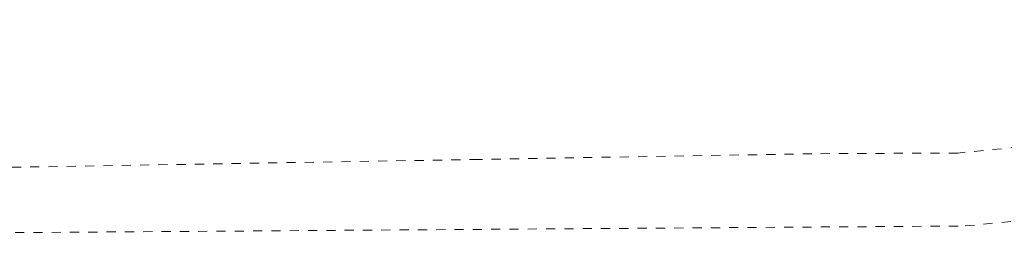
# Model space of a CAD drawing. Header units: metres. Extents: x 7527663 to 7537587, y 5492976 to 5503267.
# Tile 34 of 256: x 7533178 to 7533231, y 5498206 to 5498218. Entities that reach past the tile are written whole.
import ezdxf

# ---------------------------------------------------------------- set-up
doc = ezdxf.new("R2010")
doc.units = ezdxf.units.M
doc.linetypes.add('egug-500', pattern=[1, 0.5, -0.5])

msp = doc.modelspace()

# ---------------------------------------------------------------- linework, layer by layer
at = {"layer": '218-kontur użytku gruntowego', "color": 7, "linetype": 'egug-500', "lineweight": 18, "flags": 128}
for points in [[(7533229.34, 5498206.74), (7533344.83, 5498218.02)], [(7533239.29, 5498211.74), (7533228.94, 5498210.73)], [(7533220.97, 5498210.69), (7533202.77, 5498210.38)], [(7533228.94, 5498210.73), (7533220.97, 5498210.69)], [(7533202.77, 5498210.38), (7533140.62, 5498209.33)], [(7533140.45, 5498206.12), (7533229.34, 5498206.74)]]:
    msp.add_lwpolyline(points, dxfattribs=at)

doc.saveas('drawing.dxf')
